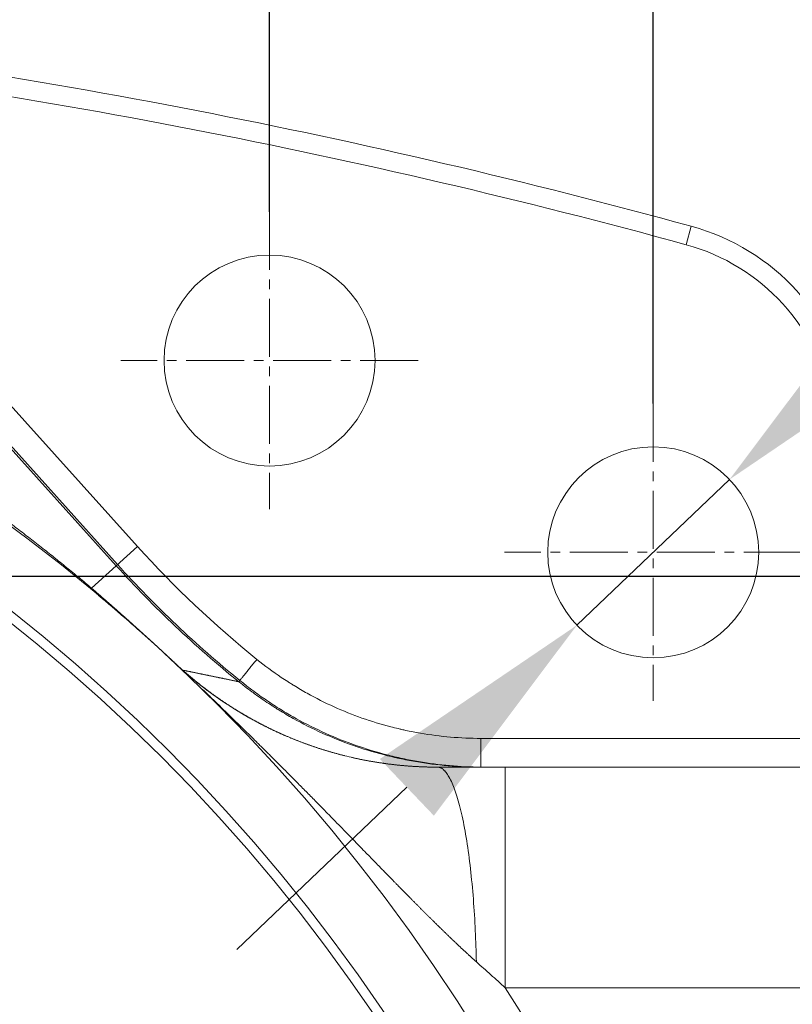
# Model space of a CAD drawing. Header units: millimetres. Extents: x 35469 to 44263, y -24881 to -16268.
# Tile 106 of 231: x 42293 to 42374, y -23927 to -23824. Entities that reach past the tile are written whole.
import ezdxf

# ---------------------------------------------------------------- set-up
doc = ezdxf.new("R2010")
doc.units = ezdxf.units.MM
doc.header["$LTSCALE"] = 0.3175
doc.linetypes.add('CENTER2', pattern=[28.575, 19.05, -3.175, 3.175, -3.175])
for name, color, linetype, lineweight in [('1轮廓实线层', 7, 'Continuous', 18), ('3中心线层', 1, 'CENTER2', 13), ('7标注层', 4, 'Continuous', 13)]:
    doc.layers.add(name, color=color, linetype=linetype, lineweight=lineweight)
doc.styles.add('PC_TEXTSTYLE', font='ISOCP.SHX', dxfattribs={"width": 0.707, "bigfont": 'GBCBIG.SHX'})
doc.dimstyles.new('GB_DIAMETER', dxfattribs={"dimtxt": 3.5, "dimasz": 3.5, "dimexe": 1, "dimexo": 0, "dimgap": 1.5, "dimtad": 1, "dimjust": 4, "dimdsep": 46, "dimtxsty": 'PC_TEXTSTYLE', "dimcen": 0, "dimclrd": 256, "dimclrt": 3, "dimadec": 0, "dimazin": 2, "dimtp": 0.1, "dimtm": 0.1, "dimtfac": 0.71, "dimtdec": 3, "dimtmove": 0, "dimatfit": 2, "dimfxl": 1, "dimtfill": 1, "dimarcsym": 0})
doc.dimstyles.new('GB_LINEAR', dxfattribs={"dimtxt": 3.5, "dimasz": 3.5, "dimexe": 1, "dimexo": 0, "dimgap": 1.5, "dimtad": 1, "dimdsep": 46, "dimtxsty": 'PC_TEXTSTYLE', "dimcen": 0, "dimclrd": 256, "dimclrt": 3, "dimadec": 0, "dimazin": 2, "dimtp": 0.1, "dimtm": 0.1, "dimtfac": 0.71, "dimtdec": 3, "dimtmove": 0, "dimatfit": 3, "dimfxl": 1, "dimtfill": 1, "dimarcsym": 0})

# ---------------------------------------------------------------- blocks, each defined once
blk = doc.blocks.new('*D64')
at = {"layer": '7标注层', "color": 0, "lineweight": -2, "transparency": 16777216}
for p, q in [((42039.3, -23844.23), (42039.3, -23774.23)), ((42319.3, -23844.23), (42319.3, -23774.23))]:
    blk.add_line(p, q, dxfattribs=at)
at = {"layer": '7标注层', "lineweight": -2, "transparency": 16777216}
blk.add_line((42063.8, -23781.23), (42294.8, -23781.23), dxfattribs=at)
at = {"layer": '7标注层', "transparency": 16777216}
for points in [[(42063.8, -23777.15), (42063.8, -23785.32), (42039.3, -23781.23)], [(42294.8, -23785.32), (42294.8, -23777.15), (42319.3, -23781.23)]]:
    blk.add_solid(points, dxfattribs=at)
at = {"layer": 'Defpoints', "color": 0, "transparency": 16777216}
for p in [(42319.3, -23781.23), (42039.3, -23844.23), (42319.3, -23844.23)]:
    blk.add_point(p, dxfattribs=at)
at = {"layer": '7标注层', "color": 3, "transparency": 16777216, "insert": (42179.3, -23758.48), "char_height": 24.5, "attachment_point": 5, "style": 'PC_TEXTSTYLE', "bg_fill": 3, "box_fill_scale": 1.1, "bg_fill_color": 257, "bg_fill_transparency": 0}
blk.add_mtext('280', dxfattribs=at)
blk = doc.blocks.new('*D65')
at = {"layer": '7标注层', "color": 0, "lineweight": -2, "transparency": 16777216}
for p, q in [((41999.3, -23864.23), (41999.3, -23718.23)), ((42359.3, -23864.23), (42359.3, -23718.23))]:
    blk.add_line(p, q, dxfattribs=at)
at = {"layer": '7标注层', "lineweight": -2, "transparency": 16777216}
blk.add_line((42023.8, -23725.23), (42334.8, -23725.23), dxfattribs=at)
at = {"layer": '7标注层', "transparency": 16777216}
for points in [[(42023.8, -23721.15), (42023.8, -23729.32), (41999.3, -23725.23)], [(42334.8, -23729.32), (42334.8, -23721.15), (42359.3, -23725.23)]]:
    blk.add_solid(points, dxfattribs=at)
at = {"layer": 'Defpoints', "color": 0, "transparency": 16777216}
for p in [(42359.3, -23725.23), (41999.3, -23864.23), (42359.3, -23864.23)]:
    blk.add_point(p, dxfattribs=at)
at = {"layer": '7标注层', "color": 3, "transparency": 16777216, "insert": (42179.3, -23702.48), "char_height": 24.5, "attachment_point": 5, "style": 'PC_TEXTSTYLE', "bg_fill": 3, "box_fill_scale": 1.1, "bg_fill_color": 257, "bg_fill_transparency": 0}
blk.add_mtext('360', dxfattribs=at)
blk = doc.blocks.new('*D70')
at = {"layer": '7标注层', "color": 0, "lineweight": -2, "transparency": 16777216}
for p, q in [((42037.3, -23882.23), (42578.31, -23882.23)), ((42530.68, -24029.73), (42578.31, -24029.73))]:
    blk.add_line(p, q, dxfattribs=at)
at = {"layer": '7标注层', "lineweight": -2, "transparency": 16777216}
blk.add_line((42571.31, -24005.23), (42571.31, -23906.73), dxfattribs=at)
at = {"layer": '7标注层', "transparency": 16777216}
for points in [[(42575.39, -23906.73), (42567.22, -23906.73), (42571.31, -23882.23)], [(42567.22, -24005.23), (42575.39, -24005.23), (42571.31, -24029.73)]]:
    blk.add_solid(points, dxfattribs=at)
at = {"layer": 'Defpoints', "color": 0, "transparency": 16777216}
for p in [(42037.3, -23882.23), (42571.31, -23882.23), (42530.68, -24029.73)]:
    blk.add_point(p, dxfattribs=at)
at = {"layer": '7标注层', "color": 3, "transparency": 16777216, "insert": (42548.56, -23955.98), "char_height": 24.5, "attachment_point": 5, "rotation": 90, "style": 'PC_TEXTSTYLE', "bg_fill": 3, "box_fill_scale": 1.1, "bg_fill_color": 257, "bg_fill_transparency": 0}
blk.add_mtext('147.5', dxfattribs=at)
blk = doc.blocks.new('*D72')
at = {"layer": '7标注层', "lineweight": -2, "transparency": 16777216}
for p, q in [((42420.02, -23821.8), (42384.99, -23855.23)), ((42528.48, -23821.8), (42420.02, -23821.8)), ((42351.35, -23887.33), (42367.26, -23872.14)), ((42333.62, -23904.24), (42315.89, -23921.16))]:
    blk.add_line(p, q, dxfattribs=at)
at = {"layer": '7标注层', "transparency": 16777216}
for points in [[(42382.17, -23852.27), (42387.81, -23858.18), (42367.26, -23872.14)], [(42336.44, -23907.2), (42330.8, -23901.29), (42351.35, -23887.33)]]:
    blk.add_solid(points, dxfattribs=at)
at = {"layer": 'Defpoints', "color": 0, "transparency": 16777216}
for p in [(42367.26, -23872.14), (42351.35, -23887.33)]:
    blk.add_point(p, dxfattribs=at)
at = {"layer": '7标注层', "color": 3, "transparency": 16777216, "insert": (42479.5, -23797.62), "char_height": 24.5, "attachment_point": 5, "style": 'PC_TEXTSTYLE', "bg_fill": 3, "box_fill_scale": 1.1, "bg_fill_color": 257, "bg_fill_transparency": 0}
blk.add_mtext('8-%%c22(通孔)', dxfattribs=at)

msp = doc.modelspace()

# ---------------------------------------------------------------- linework, layer by layer
at = {"layer": '1轮廓实线层'}
for p, q in [((42256.278, -23828.618), (42303.452, -23881.012)), ((42259.453, -23827.926), (42305.55, -23879.123)), ((42303.325, -23881.126), (42257.227, -23829.93)), ((42362.747, -23847.659), (42363.276, -23845.73)), ((42303.325, -23881.126), (42305.55, -23879.123)), ((42303.325, -23881.126), (42300.736, -23883.457)), ((42341.336, -23899.134), (42383.782, -23899.134)), ((42343.875, -23902.134), (42455.696, -23902.134)), ((42343.875, -23902.134), (42455.704, -23902.134)), ((42447.333, -23925.134), (42343.875, -23925.134))]:
    msp.add_line(p, q, dxfattribs=at)
for centre, radius in [((42179.303, -24029.734), 183), ((42179.303, -24029.734), 182), ((42319.303, -23859.734), 11), ((42359.303, -23879.734), 11)]:
    msp.add_circle(centre, radius, dxfattribs=at)
for centre, radius, start, end in [((42179.155, -24516.934), 696, 74.660259, 83.385986), ((42179.155, -24516.934), 696, 74.660259, 83.385986), ((42179.155, -24516.934), 694, 74.660259, 83.385986), ((42179.303, -24029.734), 190, 6.89064, 353.10936), ((42357.139, -23868.103), 23.2, 10.07373, 74.66026), ((42357.139, -23868.103), 23.2, 10.07373, 74.66026), ((42357.139, -23868.103), 21.2, 10.07373, 74.66026), ((42385.635, -23807.014), 107.765, 222, 231.11241), ((42385.635, -23807.014), 110.759, 222, 231.11243), ((42385.635, -23807.014), 110.587, 222, 231.11243), ((42179.303, -24029.734), 195, 6.88151, 32.43958)]:
    msp.add_arc(centre, radius, start, end, dxfattribs=at)
for points in [[(42290.131, -23875.118), (42295.574, -23879.109), (42300.736, -23883.457)], [(42336.816, -23902.134), (42340.328, -23902.134), (42343.875, -23902.134)]]:
    msp.add_open_spline(points, degree=2, dxfattribs=at)
for points, knots in [([(42300.736, -23883.457), (42300.75, -23883.469), (42300.778, -23883.493), (42300.82, -23883.529), (42300.861, -23883.565), (42300.903, -23883.601), (42300.944, -23883.637), (42300.986, -23883.673), (42301.028, -23883.709), (42301.069, -23883.745), (42301.111, -23883.78), (42301.152, -23883.816), (42301.194, -23883.852), (42301.235, -23883.888), (42301.277, -23883.924), (42301.318, -23883.96), (42301.36, -23883.996), (42301.401, -23884.032), (42301.443, -23884.068), (42301.484, -23884.104), (42301.526, -23884.14), (42301.567, -23884.176), (42301.608, -23884.213), (42301.65, -23884.249), (42301.691, -23884.285), (42301.733, -23884.321), (42301.774, -23884.357), (42301.816, -23884.393), (42301.857, -23884.429), (42301.898, -23884.465), (42301.94, -23884.501), (42301.981, -23884.537), (42302.022, -23884.573), (42302.064, -23884.609), (42302.105, -23884.645), (42302.146, -23884.681), (42302.188, -23884.718), (42302.229, -23884.754), (42302.27, -23884.79), (42302.311, -23884.826), (42302.353, -23884.862), (42302.394, -23884.898), (42302.435, -23884.934), (42302.476, -23884.97), (42302.518, -23885.007), (42302.559, -23885.043), (42302.6, -23885.079), (42302.641, -23885.115), (42302.683, -23885.151), (42302.724, -23885.188), (42302.765, -23885.224), (42302.806, -23885.26), (42302.847, -23885.296), (42302.888, -23885.332), (42302.93, -23885.369), (42302.971, -23885.405), (42303.012, -23885.441), (42303.053, -23885.477), (42303.094, -23885.514), (42303.135, -23885.55), (42303.176, -23885.586), (42303.217, -23885.622), (42303.258, -23885.659), (42303.3, -23885.695), (42303.341, -23885.731), (42303.382, -23885.767), (42303.423, -23885.804), (42303.464, -23885.84), (42303.505, -23885.876), (42303.546, -23885.913), (42303.587, -23885.949), (42303.628, -23885.985), (42303.669, -23886.022), (42303.71, -23886.058), (42303.751, -23886.094), (42303.792, -23886.131), (42303.833, -23886.167), (42303.874, -23886.203), (42303.915, -23886.24), (42303.956, -23886.276), (42303.997, -23886.313), (42304.038, -23886.349), (42304.078, -23886.385), (42304.119, -23886.422), (42304.16, -23886.458), (42304.201, -23886.495), (42304.242, -23886.531), (42304.283, -23886.568), (42304.324, -23886.604), (42304.365, -23886.64), (42304.406, -23886.677), (42304.446, -23886.713), (42304.487, -23886.75), (42304.528, -23886.786), (42304.569, -23886.823), (42304.61, -23886.859), (42304.651, -23886.896), (42304.691, -23886.932), (42304.732, -23886.969), (42304.773, -23887.005), (42304.814, -23887.042), (42304.855, -23887.079), (42304.895, -23887.115), (42304.936, -23887.152), (42304.977, -23887.188), (42305.018, -23887.225), (42305.058, -23887.261), (42305.099, -23887.298), (42305.14, -23887.335), (42305.181, -23887.371), (42305.221, -23887.408), (42305.262, -23887.444), (42305.303, -23887.481), (42305.343, -23887.518), (42305.384, -23887.554), (42305.425, -23887.591), (42305.466, -23887.628), (42305.506, -23887.664), (42305.547, -23887.701), (42305.588, -23887.738), (42305.628, -23887.774), (42305.669, -23887.811), (42305.71, -23887.848), (42305.75, -23887.885), (42305.791, -23887.921), (42305.831, -23887.958), (42305.872, -23887.995), (42305.913, -23888.031), (42305.953, -23888.068), (42305.994, -23888.105), (42306.034, -23888.142), (42306.075, -23888.179), (42306.116, -23888.215), (42306.156, -23888.252), (42306.197, -23888.289), (42306.237, -23888.326), (42306.278, -23888.363), (42306.318, -23888.399), (42306.359, -23888.436), (42306.399, -23888.473), (42306.44, -23888.51), (42306.481, -23888.547), (42306.521, -23888.584), (42306.562, -23888.621), (42306.602, -23888.658), (42306.643, -23888.695), (42306.683, -23888.731), (42306.724, -23888.768), (42306.764, -23888.805), (42306.805, -23888.842), (42306.845, -23888.879), (42306.885, -23888.916), (42306.926, -23888.953), (42306.966, -23888.99), (42307.007, -23889.027), (42307.047, -23889.064), (42307.088, -23889.101), (42307.128, -23889.138), (42307.169, -23889.175), (42307.209, -23889.212), (42307.249, -23889.249), (42307.29, -23889.286), (42307.33, -23889.323), (42307.371, -23889.36), (42307.411, -23889.397), (42307.452, -23889.435), (42307.492, -23889.472), (42307.532, -23889.509), (42307.573, -23889.546), (42307.613, -23889.583), (42307.653, -23889.62), (42307.694, -23889.657), (42307.734, -23889.694), (42307.775, -23889.732), (42307.815, -23889.769), (42307.855, -23889.806), (42307.896, -23889.843), (42307.936, -23889.88), (42307.976, -23889.918), (42308.017, -23889.955), (42308.057, -23889.992), (42308.097, -23890.029), (42308.138, -23890.066), (42308.178, -23890.104), (42308.218, -23890.141), (42308.258, -23890.178), (42308.299, -23890.216), (42308.339, -23890.253), (42308.379, -23890.29), (42308.42, -23890.327), (42308.46, -23890.365), (42308.5, -23890.402), (42308.54, -23890.439), (42308.581, -23890.477), (42308.621, -23890.514), (42308.661, -23890.552), (42308.701, -23890.589), (42308.742, -23890.626), (42308.782, -23890.664), (42308.822, -23890.701), (42308.862, -23890.739), (42308.903, -23890.776), (42308.943, -23890.813), (42308.983, -23890.851), (42309.023, -23890.888), (42309.064, -23890.926), (42309.104, -23890.963), (42309.144, -23891.001), (42309.184, -23891.038), (42309.224, -23891.076), (42309.265, -23891.113), (42309.305, -23891.151), (42309.345, -23891.188), (42309.385, -23891.226), (42309.425, -23891.264), (42309.466, -23891.301), (42309.506, -23891.339), (42309.546, -23891.376), (42309.573, -23891.401), (42309.586, -23891.414)], [0, 0, 0, 0, 0.0073336, 0.0146355, 0.0219058, 0.0291444, 0.0363516, 0.0435271, 0.0506712, 0.0577839, 0.0648651, 0.0719149, 0.0789333, 0.0859205, 0.0928763, 0.0998009, 0.1066944, 0.1135566, 0.1203878, 0.1271878, 0.1339568, 0.1406948, 0.1474018, 0.154078, 0.1607232, 0.1673376, 0.1739212, 0.1804741, 0.1869963, 0.1934878, 0.1999488, 0.2063791, 0.212779, 0.2191484, 0.2254874, 0.231796, 0.2380743, 0.2443224, 0.2505402, 0.2567279, 0.2628855, 0.269013, 0.2751106, 0.2811782, 0.2872159, 0.2932239, 0.299202, 0.3051505, 0.3110693, 0.3169585, 0.3228183, 0.3286485, 0.3344494, 0.340221, 0.3459633, 0.3516764, 0.3573604, 0.3630154, 0.3686413, 0.3742384, 0.3798066, 0.3853461, 0.3908568, 0.396339, 0.4017926, 0.4072178, 0.4126146, 0.4179831, 0.4233234, 0.4286355, 0.4339197, 0.4391758, 0.4444041, 0.4496046, 0.4547775, 0.4599227, 0.4650404, 0.4701308, 0.4751938, 0.4802296, 0.4852383, 0.4902199, 0.4951747, 0.5001027, 0.5050039, 0.5098786, 0.5147268, 0.5195487, 0.5243443, 0.5291137, 0.5338571, 0.5385747, 0.5432664, 0.5479325, 0.5525731, 0.5571883, 0.5617782, 0.5663429, 0.5708827, 0.5753976, 0.5798878, 0.5843533, 0.5887945, 0.5932113, 0.597604, 0.6019726, 0.6063175, 0.6106386, 0.6149362, 0.6192104, 0.6234614, 0.6276894, 0.6318945, 0.6360769, 0.6402367, 0.6443742, 0.6484896, 0.6525829, 0.6566545, 0.6607044, 0.6647329, 0.6687402, 0.6727264, 0.6766919, 0.6806367, 0.684561, 0.6884652, 0.6923494, 0.6962138, 0.7000587, 0.7038843, 0.7076907, 0.7114783, 0.7152472, 0.7189978, 0.7227302, 0.7264447, 0.7301415, 0.733821, 0.7374833, 0.7411287, 0.7447574, 0.7483699, 0.7519662, 0.7555467, 0.7591117, 0.7626614, 0.7661962, 0.7697162, 0.7732219, 0.7767135, 0.7801913, 0.7836556, 0.7871068, 0.790545, 0.7939707, 0.7973842, 0.8007858, 0.8041757, 0.8075544, 0.8109222, 0.8142793, 0.8176262, 0.8209632, 0.8242905, 0.8276087, 0.8309179, 0.8342187, 0.8375112, 0.8407959, 0.8440732, 0.8473434, 0.8506068, 0.8538639, 0.8571149, 0.8603604, 0.8636006, 0.8668359, 0.8700667, 0.8732934, 0.8765163, 0.8797359, 0.8829525, 0.8861665, 0.8893783, 0.8925883, 0.8957968, 0.8990043, 0.9022111, 0.9054176, 0.9086242, 0.9118314, 0.9150394, 0.9182486, 0.9214595, 0.9246725, 0.9278879, 0.9311061, 0.9343274, 0.9375524, 0.9407813, 0.9440145, 0.9472524, 0.9504955, 0.9537439, 0.9569982, 0.9602588, 0.9635258, 0.9667998, 0.9700811, 0.9733701, 0.9766671, 0.9799724, 0.9832865, 0.9866097, 0.9899423, 0.9932846, 0.9966371, 1, 1, 1, 1]), ([(42301.722, -23884.429), (42301.861, -23884.546), (42302.004, -23884.667), (42302.495, -23885.083), (42302.86, -23885.394), (42303.455, -23885.906), (42303.661, -23886.085), (42304.091, -23886.458), (42304.315, -23886.653), (42304.785, -23887.065), (42305.032, -23887.282), (42305.419, -23887.626), (42305.547, -23887.74), (42305.68, -23887.858)], [0, 0, 0, 0, 0.1345145, 0.1345145, 0.4507661, 0.4507661, 0.6088919, 0.6088919, 0.7670177, 0.7670177, 0.9251436, 0.9251436, 1, 1, 1, 1]), ([(42309.422, -23891.282), (42309.447, -23891.305), (42309.497, -23891.352), (42309.572, -23891.422), (42309.646, -23891.49), (42309.72, -23891.559), (42309.794, -23891.627), (42309.867, -23891.694), (42309.94, -23891.76), (42310.013, -23891.826), (42310.086, -23891.892), (42310.158, -23891.956), (42310.23, -23892.021), (42310.302, -23892.084), (42310.373, -23892.147), (42310.444, -23892.21), (42310.515, -23892.272), (42310.586, -23892.333), (42310.656, -23892.394), (42310.726, -23892.454), (42310.796, -23892.514), (42310.865, -23892.573), (42310.934, -23892.632), (42311.002, -23892.69), (42311.071, -23892.748), (42311.138, -23892.805), (42311.206, -23892.861), (42311.273, -23892.917), (42311.34, -23892.972), (42311.407, -23893.027), (42311.473, -23893.082), (42311.539, -23893.135), (42311.604, -23893.189), (42311.67, -23893.241), (42311.734, -23893.294), (42311.799, -23893.345), (42311.863, -23893.397), (42311.927, -23893.447), (42311.99, -23893.498), (42312.053, -23893.547), (42312.115, -23893.597), (42312.178, -23893.645), (42312.24, -23893.694), (42312.301, -23893.741), (42312.362, -23893.789), (42312.423, -23893.836), (42312.483, -23893.882), (42312.543, -23893.928), (42312.602, -23893.973), (42312.662, -23894.018), (42312.72, -23894.062), (42312.779, -23894.106), (42312.837, -23894.15), (42312.894, -23894.193), (42312.951, -23894.235), (42313.008, -23894.277), (42313.064, -23894.319), (42313.12, -23894.36), (42313.175, -23894.401), (42313.231, -23894.441), (42313.285, -23894.481), (42313.339, -23894.52), (42313.393, -23894.559), (42313.447, -23894.598), (42313.499, -23894.636), (42313.552, -23894.673), (42313.604, -23894.71), (42313.656, -23894.747), (42313.707, -23894.783), (42313.758, -23894.819), (42313.808, -23894.855), (42313.858, -23894.89), (42313.907, -23894.924), (42313.956, -23894.959), (42314.005, -23894.992), (42314.053, -23895.026), (42314.101, -23895.059), (42314.148, -23895.091), (42314.195, -23895.123), (42314.241, -23895.155), (42314.287, -23895.186), (42314.332, -23895.217), (42314.377, -23895.248), (42314.422, -23895.278), (42314.466, -23895.308), (42314.509, -23895.337), (42314.678, -23895.45), (42314.971, -23895.644), (42315.391, -23895.914), (42315.809, -23896.175), (42316.223, -23896.427), (42316.636, -23896.672), (42317.045, -23896.907), (42317.451, -23897.135), (42317.854, -23897.355), (42318.254, -23897.567), (42318.65, -23897.772), (42319.042, -23897.969), (42319.431, -23898.16), (42319.816, -23898.343), (42320.196, -23898.519), (42320.753, -23898.77), (42321.49, -23899.086), (42322.413, -23899.455), (42323.329, -23899.796), (42324.239, -23900.11), (42325.142, -23900.397), (42326.036, -23900.658), (42326.921, -23900.895), (42327.561, -23901.05), (42327.95, -23901.139), (42328.091, -23901.171), (42328.232, -23901.202), (42328.373, -23901.233), (42328.514, -23901.263), (42328.655, -23901.293), (42328.796, -23901.322), (42328.936, -23901.35), (42329.077, -23901.378), (42329.217, -23901.406), (42329.357, -23901.433), (42329.497, -23901.459), (42329.637, -23901.485), (42329.777, -23901.51), (42329.916, -23901.535), (42330.056, -23901.559), (42330.195, -23901.583), (42330.334, -23901.606), (42330.473, -23901.628), (42330.612, -23901.65), (42330.751, -23901.672), (42330.89, -23901.693), (42331.028, -23901.713), (42331.167, -23901.733), (42331.305, -23901.753), (42331.443, -23901.772), (42331.581, -23901.79), (42331.718, -23901.808), (42331.856, -23901.826), (42331.993, -23901.842), (42332.131, -23901.859), (42332.268, -23901.875), (42332.405, -23901.89), (42332.541, -23901.905), (42332.678, -23901.92), (42332.814, -23901.934), (42332.95, -23901.947), (42333.086, -23901.96), (42333.222, -23901.973), (42333.358, -23901.985), (42333.493, -23901.996), (42333.629, -23902.007), (42333.764, -23902.018), (42333.899, -23902.028), (42334.033, -23902.037), (42334.168, -23902.047), (42334.302, -23902.055), (42334.436, -23902.063), (42334.57, -23902.071), (42334.704, -23902.078), (42334.838, -23902.085), (42334.971, -23902.092), (42335.104, -23902.098), (42335.237, -23902.103), (42335.37, -23902.108), (42335.502, -23902.113), (42335.635, -23902.117), (42335.767, -23902.121), (42335.899, -23902.124), (42336.03, -23902.127), (42336.162, -23902.129), (42336.293, -23902.131), (42336.424, -23902.132), (42336.555, -23902.133), (42336.685, -23902.134), (42336.773, -23902.134), (42336.816, -23902.134)], [0, 0, 0, 0, 0.0038555, 0.0076878, 0.011497, 0.0152831, 0.019046, 0.0227858, 0.0265025, 0.030196, 0.0338664, 0.0375137, 0.0411378, 0.0447388, 0.0483166, 0.0518714, 0.0554029, 0.0589114, 0.0623967, 0.0658589, 0.0692979, 0.0727138, 0.0761066, 0.0794763, 0.0828228, 0.0861462, 0.0894464, 0.0927235, 0.0959775, 0.0992083, 0.102416, 0.1056006, 0.1087621, 0.1119004, 0.1150156, 0.1181076, 0.1211765, 0.1242223, 0.1272449, 0.1302444, 0.1332208, 0.1361741, 0.1391042, 0.1420112, 0.144895, 0.1477558, 0.1505933, 0.1534078, 0.1561991, 0.1589673, 0.1617124, 0.1644343, 0.1671331, 0.1698088, 0.1724613, 0.1750907, 0.177697, 0.1802802, 0.1828402, 0.1853771, 0.1878909, 0.1903815, 0.192849, 0.1952934, 0.1977146, 0.2001127, 0.2024877, 0.2048396, 0.2071683, 0.2094739, 0.2117564, 0.2140157, 0.216252, 0.2184651, 0.220655, 0.2228219, 0.2249656, 0.2270862, 0.2291837, 0.231258, 0.2333092, 0.2353373, 0.2373423, 0.2393242, 0.2412829, 0.2432185, 0.245131, 0.263718, 0.2819947, 0.2999613, 0.3176181, 0.3349653, 0.3520033, 0.3687322, 0.3851525, 0.4012644, 0.4170683, 0.4325647, 0.4477538, 0.4626361, 0.477212, 0.4914821, 0.5260538, 0.5596425, 0.5922569, 0.6239063, 0.6546012, 0.6843528, 0.7131737, 0.7410774, 0.7455275, 0.7499597, 0.7543739, 0.7587702, 0.7631488, 0.7675096, 0.7718529, 0.7761785, 0.7804867, 0.7847774, 0.7890508, 0.7933069, 0.7975458, 0.8017676, 0.8059724, 0.8101602, 0.8143311, 0.8184853, 0.8226227, 0.8267435, 0.8308477, 0.8349355, 0.8390069, 0.843062, 0.847101, 0.8511238, 0.8551306, 0.8591214, 0.8630965, 0.8670558, 0.8709994, 0.8749275, 0.8788402, 0.8827375, 0.8866195, 0.8904864, 0.8943383, 0.8981752, 0.9019972, 0.9058046, 0.9095973, 0.9133755, 0.9171392, 0.9208887, 0.924624, 0.9283452, 0.9320524, 0.9357458, 0.9394255, 0.9430916, 0.9467442, 0.9503834, 0.9540094, 0.9576222, 0.9612221, 0.9648091, 0.9683833, 0.9719449, 0.9754941, 0.9790309, 0.9825555, 0.986068, 0.9895686, 0.9930573, 0.9965344, 1, 1, 1, 1]), ([(42309.586, -23891.414), (42309.593, -23891.421), (42309.607, -23891.434), (42309.628, -23891.454), (42309.65, -23891.473), (42309.671, -23891.493), (42309.692, -23891.513), (42309.713, -23891.533), (42309.735, -23891.552), (42309.756, -23891.572), (42309.777, -23891.592), (42309.799, -23891.611), (42309.82, -23891.631), (42309.841, -23891.651), (42309.863, -23891.67), (42309.884, -23891.69), (42309.906, -23891.71), (42309.927, -23891.729), (42309.949, -23891.749), (42309.97, -23891.768), (42309.992, -23891.788), (42310.013, -23891.807), (42310.035, -23891.827), (42310.056, -23891.846), (42310.078, -23891.866), (42310.099, -23891.885), (42310.121, -23891.904), (42310.142, -23891.924), (42310.164, -23891.943), (42310.186, -23891.963), (42310.207, -23891.982), (42310.229, -23892.001), (42310.244, -23892.014), (42310.251, -23892.02)], [0, 0, 0, 0, 0.0331865, 0.0662863, 0.0993017, 0.1322353, 0.1650895, 0.1978669, 0.2305699, 0.2632013, 0.2957634, 0.3282589, 0.3606905, 0.3930606, 0.425372, 0.4576272, 0.489829, 0.52198, 0.5540829, 0.5861404, 0.6181552, 0.65013, 0.6820676, 0.7139706, 0.7458418, 0.7776841, 0.8095001, 0.8412925, 0.8730643, 0.9048182, 0.9365569, 0.9682832, 1, 1, 1, 1]), ([(42316.101, -23893.227), (42316.108, -23893.218), (42316.127, -23893.195), (42316.185, -23893.122), (42316.225, -23893.073), (42316.326, -23892.948), (42316.386, -23892.873), (42316.525, -23892.701), (42316.604, -23892.603), (42316.777, -23892.389), (42316.871, -23892.273), (42317.07, -23892.025), (42317.177, -23891.893), (42317.397, -23891.62), (42317.511, -23891.478), (42317.744, -23891.19), (42317.862, -23891.043), (42317.981, -23890.896)], [0, 0, 0, 0, 0.125, 0.125, 0.25, 0.25, 0.375, 0.375, 0.5, 0.5, 0.625, 0.625, 0.75, 0.75, 0.875, 0.875, 1, 1, 1, 1]), ([(42317.981, -23890.896), (42318.805, -23891.56), (42319.655, -23892.188), (42320.751, -23892.927), (42321.082, -23893.145), (42321.417, -23893.358), (42321.641, -23893.499), (42321.753, -23893.569), (42322.316, -23893.914), (42322.771, -23894.18), (42324.148, -23894.947), (42325.083, -23895.417), (42326.987, -23896.275), (42327.956, -23896.664), (42329.926, -23897.359), (42330.928, -23897.666), (42332.202, -23897.998), (42332.586, -23898.094), (42332.973, -23898.183), (42333.231, -23898.242), (42333.36, -23898.271), (42334.006, -23898.41), (42334.524, -23898.51), (42336.082, -23898.777), (42337.126, -23898.911), (42339.223, -23899.089), (42340.277, -23899.134), (42341.336, -23899.134)], [0, 0, 0, 0, 0.125, 0.125, 0.15625, 0.171875, 0.171875, 0.1875, 0.1875, 0.25, 0.25, 0.375, 0.375, 0.5, 0.5, 0.625, 0.625, 0.65625, 0.671875, 0.671875, 0.6875, 0.6875, 0.75, 0.75, 0.875, 0.875, 1, 1, 1, 1]), ([(42310.251, -23892.02), (42310.268, -23892.036), (42310.302, -23892.066), (42310.353, -23892.112), (42310.405, -23892.157), (42310.458, -23892.204), (42310.511, -23892.25), (42310.565, -23892.297), (42310.619, -23892.344), (42310.674, -23892.392), (42310.729, -23892.439), (42310.785, -23892.487), (42310.841, -23892.536), (42310.898, -23892.584), (42310.955, -23892.633), (42311.014, -23892.682), (42311.072, -23892.732), (42311.131, -23892.782), (42311.191, -23892.832), (42311.251, -23892.882), (42311.312, -23892.933), (42311.374, -23892.983), (42311.436, -23893.035), (42311.498, -23893.086), (42311.561, -23893.138), (42311.625, -23893.19), (42311.689, -23893.242), (42311.754, -23893.294), (42311.82, -23893.347), (42311.886, -23893.4), (42311.953, -23893.453), (42312.02, -23893.506), (42312.088, -23893.56), (42312.156, -23893.614), (42312.225, -23893.668), (42312.295, -23893.722), (42312.365, -23893.777), (42312.436, -23893.831), (42312.508, -23893.886), (42312.58, -23893.941), (42312.653, -23893.997), (42312.726, -23894.052), (42312.8, -23894.108), (42312.875, -23894.164), (42312.95, -23894.22), (42313.026, -23894.277), (42313.103, -23894.333), (42313.18, -23894.39), (42313.258, -23894.447), (42313.336, -23894.504), (42313.415, -23894.562), (42313.495, -23894.619), (42313.575, -23894.677), (42313.656, -23894.735), (42313.738, -23894.793), (42313.82, -23894.851), (42313.903, -23894.909), (42313.987, -23894.967), (42314.071, -23895.026), (42314.156, -23895.085), (42314.242, -23895.143), (42314.328, -23895.202), (42314.415, -23895.262), (42314.503, -23895.321), (42314.591, -23895.38), (42314.68, -23895.439), (42314.77, -23895.499), (42314.861, -23895.559), (42314.952, -23895.618), (42315.043, -23895.678), (42315.136, -23895.738), (42315.229, -23895.798), (42315.323, -23895.858), (42315.417, -23895.918), (42315.513, -23895.979), (42315.609, -23896.039), (42315.705, -23896.099), (42315.803, -23896.16), (42315.901, -23896.22), (42315.999, -23896.281), (42316.099, -23896.341), (42316.199, -23896.402), (42316.3, -23896.462), (42316.402, -23896.523), (42316.504, -23896.584), (42316.607, -23896.644), (42316.711, -23896.705), (42316.815, -23896.766), (42316.921, -23896.826), (42317.026, -23896.887), (42317.133, -23896.948), (42317.241, -23897.008), (42317.349, -23897.069), (42317.458, -23897.129), (42317.567, -23897.19), (42317.678, -23897.25), (42317.789, -23897.311), (42317.901, -23897.371), (42318.013, -23897.431), (42318.127, -23897.492), (42318.241, -23897.552), (42318.355, -23897.612), (42318.471, -23897.672), (42318.587, -23897.732), (42318.704, -23897.791), (42318.822, -23897.851), (42318.941, -23897.911), (42319.06, -23897.97), (42319.18, -23898.03), (42319.301, -23898.089), (42319.423, -23898.148), (42319.545, -23898.207), (42319.668, -23898.266), (42319.792, -23898.324), (42319.917, -23898.383), (42320.042, -23898.441), (42320.168, -23898.499), (42320.295, -23898.557), (42320.423, -23898.615), (42320.551, -23898.672), (42320.68, -23898.73), (42320.81, -23898.787), (42320.941, -23898.844), (42321.073, -23898.9), (42321.205, -23898.957), (42321.338, -23899.013), (42321.472, -23899.069), (42321.606, -23899.125), (42321.742, -23899.18), (42321.878, -23899.235), (42322.015, -23899.29), (42322.152, -23899.345), (42322.291, -23899.399), (42322.43, -23899.453), (42322.57, -23899.507), (42322.71, -23899.56), (42322.852, -23899.613), (42322.994, -23899.666), (42323.137, -23899.719), (42323.281, -23899.771), (42323.425, -23899.822), (42323.57, -23899.874), (42323.716, -23899.925), (42323.863, -23899.975), (42324.01, -23900.026), (42324.159, -23900.075), (42324.308, -23900.125), (42324.457, -23900.174), (42324.608, -23900.223), (42324.759, -23900.271), (42324.911, -23900.319), (42325.064, -23900.366), (42325.217, -23900.413), (42325.372, -23900.459), (42325.526, -23900.505), (42325.682, -23900.551), (42325.839, -23900.596), (42325.996, -23900.641), (42326.154, -23900.685), (42326.312, -23900.728), (42326.472, -23900.771), (42326.632, -23900.814), (42326.792, -23900.856), (42326.951, -23900.897), (42327.055, -23900.923), (42327.106, -23900.936)], [0, 0, 0, 0, 0.003541, 0.0071133, 0.0107171, 0.0143524, 0.018019, 0.0217172, 0.0254469, 0.0292081, 0.0330008, 0.0368252, 0.0406811, 0.0445687, 0.0484879, 0.0524388, 0.0564213, 0.0604356, 0.0644816, 0.0685594, 0.072669, 0.0768103, 0.0809835, 0.0851885, 0.0894254, 0.0936942, 0.0979949, 0.1023276, 0.1066921, 0.1110887, 0.1155173, 0.1199778, 0.1244704, 0.1289951, 0.1335518, 0.1381407, 0.1427616, 0.1474147, 0.1520999, 0.1568173, 0.1615669, 0.1663487, 0.1711627, 0.176009, 0.1808875, 0.1857984, 0.1907414, 0.1957169, 0.2007246, 0.2057647, 0.2108371, 0.2159419, 0.2210791, 0.2262487, 0.2314507, 0.2366851, 0.241952, 0.2472513, 0.252583, 0.2579473, 0.263344, 0.2687733, 0.274235, 0.2797293, 0.285256, 0.2908153, 0.2964072, 0.3020316, 0.3076886, 0.3133781, 0.3191002, 0.3248548, 0.3306421, 0.3364619, 0.3423143, 0.3481993, 0.3541169, 0.3600671, 0.3660498, 0.3720652, 0.3781132, 0.3841937, 0.3903069, 0.3964526, 0.4026309, 0.4088418, 0.4150853, 0.4213614, 0.42767, 0.4340112, 0.4403849, 0.4467912, 0.45323, 0.4597013, 0.4662051, 0.4727415, 0.4793103, 0.4859116, 0.4925454, 0.4992116, 0.5059103, 0.5126413, 0.5194048, 0.5262006, 0.5330288, 0.5398893, 0.5467821, 0.5537073, 0.5606647, 0.5676543, 0.5746761, 0.5817302, 0.5888164, 0.5959347, 0.6030852, 0.6102677, 0.6174822, 0.6247288, 0.6320073, 0.6393178, 0.6466602, 0.6540344, 0.6614405, 0.6688783, 0.6763479, 0.6838492, 0.6913822, 0.6989467, 0.7065428, 0.7141705, 0.7218296, 0.7295201, 0.737242, 0.7449952, 0.7527797, 0.7605954, 0.7684422, 0.7763202, 0.7842291, 0.7921691, 0.8001399, 0.8081416, 0.8161741, 0.8242373, 0.8323312, 0.8404556, 0.8486105, 0.8567959, 0.8650117, 0.8732577, 0.881534, 0.8898404, 0.8981769, 0.9065434, 0.9149397, 0.9233659, 0.9318218, 0.9403073, 0.9488224, 0.957367, 0.965941, 0.9745442, 0.9831766, 0.9918381, 1, 1, 1, 1]), ([(42310.251, -23892.02), (42310.293, -23892.029), (42310.378, -23892.047), (42310.505, -23892.073), (42310.632, -23892.099), (42310.759, -23892.126), (42310.887, -23892.152), (42311.014, -23892.178), (42311.141, -23892.204), (42311.268, -23892.231), (42311.395, -23892.257), (42311.522, -23892.283), (42311.65, -23892.309), (42311.777, -23892.336), (42311.904, -23892.362), (42312.031, -23892.388), (42312.158, -23892.414), (42312.285, -23892.441), (42312.413, -23892.467), (42312.54, -23892.493), (42312.667, -23892.519), (42312.794, -23892.546), (42312.921, -23892.572), (42313.048, -23892.598), (42313.175, -23892.624), (42313.303, -23892.651), (42313.43, -23892.677), (42313.557, -23892.703), (42313.684, -23892.729), (42313.811, -23892.755), (42313.939, -23892.782), (42314.066, -23892.808), (42314.193, -23892.834), (42314.32, -23892.86), (42314.447, -23892.886), (42314.574, -23892.913), (42314.702, -23892.939), (42314.829, -23892.965), (42314.956, -23892.991), (42315.083, -23893.017), (42315.21, -23893.044), (42315.338, -23893.07), (42315.465, -23893.096), (42315.592, -23893.122), (42315.719, -23893.148), (42315.846, -23893.174), (42315.974, -23893.201), (42316.059, -23893.218), (42316.101, -23893.227)], [0, 0, 0, 0, 0.0226168, 0.0451945, 0.0677332, 0.0902329, 0.1126935, 0.1351152, 0.1574978, 0.1798414, 0.202146, 0.2244116, 0.2466381, 0.2688257, 0.2909742, 0.3130837, 0.3351543, 0.3571858, 0.3791783, 0.4011318, 0.4230463, 0.4449218, 0.4667583, 0.4885558, 0.5103143, 0.5320338, 0.5537143, 0.5753558, 0.5969584, 0.6185219, 0.6400464, 0.661532, 0.6829786, 0.7043862, 0.7257548, 0.7470844, 0.7683751, 0.7896267, 0.8108394, 0.8320132, 0.8531479, 0.8742437, 0.8953005, 0.9163183, 0.9372972, 0.9582371, 0.979138, 1, 1, 1, 1]), ([(42317.955, -23894.636), (42317.788, -23894.517), (42317.622, -23894.396), (42317.228, -23894.105), (42316.886, -23893.847), (42316.492, -23893.539), (42316.296, -23893.383), (42316.198, -23893.305), (42316.15, -23893.266), (42316.129, -23893.249), (42316.115, -23893.238), (42316.108, -23893.232), (42316.101, -23893.227)], [0, 0, 0, 0, 0.2643001, 0.2643001, 0.6321501, 0.816075, 0.9080375, 0.9540188, 0.9770094, 0.9885047, 0.9885047, 1, 1, 1, 1]), ([(42341.336, -23902.133), (42339.156, -23902.117), (42336.993, -23901.926), (42334.287, -23901.464), (42333.727, -23901.356), (42332.616, -23901.117), (42332.066, -23900.987), (42330.426, -23900.562), (42329.35, -23900.233), (42326.17, -23899.117), (42324.116, -23898.198), (42321.633, -23896.823), (42321.14, -23896.536), (42320.169, -23895.943), (42319.69, -23895.637), (42318.182, -23894.626), (42317.18, -23893.883), (42316.21, -23893.093)], [0, 0, 0, 0, 0.2389468, 0.2389468, 0.3013542, 0.3013542, 0.3637616, 0.3637616, 0.4885764, 0.4885764, 0.738206, 0.738206, 0.8006134, 0.8006134, 0.8630208, 0.8630208, 1, 1, 1, 1]), ([(42340.867, -23922.444), (42340.844, -23922.424), (42340.797, -23922.382), (42340.727, -23922.319), (42340.657, -23922.256), (42340.585, -23922.192), (42340.514, -23922.127), (42340.442, -23922.062), (42340.369, -23921.996), (42340.295, -23921.929), (42340.221, -23921.862), (42340.147, -23921.794), (42340.072, -23921.725), (42339.996, -23921.655), (42339.92, -23921.585), (42339.843, -23921.514), (42339.766, -23921.443), (42339.688, -23921.37), (42339.609, -23921.298), (42339.53, -23921.224), (42339.451, -23921.15), (42339.371, -23921.075), (42339.29, -23920.999), (42339.208, -23920.923), (42339.127, -23920.846), (42339.044, -23920.768), (42338.961, -23920.689), (42338.877, -23920.61), (42338.793, -23920.53), (42338.708, -23920.45), (42338.623, -23920.369), (42338.537, -23920.287), (42338.451, -23920.204), (42338.363, -23920.121), (42338.276, -23920.037), (42338.188, -23919.952), (42338.099, -23919.867), (42338.009, -23919.781), (42337.919, -23919.694), (42337.829, -23919.607), (42337.738, -23919.519), (42337.646, -23919.43), (42337.554, -23919.34), (42337.461, -23919.25), (42337.368, -23919.159), (42337.274, -23919.068), (42337.179, -23918.975), (42337.084, -23918.882), (42336.988, -23918.789), (42336.892, -23918.694), (42336.795, -23918.599), (42336.697, -23918.503), (42336.599, -23918.407), (42336.501, -23918.31), (42336.401, -23918.212), (42336.302, -23918.113), (42336.201, -23918.014), (42336.1, -23917.914), (42335.999, -23917.814), (42335.896, -23917.712), (42335.794, -23917.61), (42335.69, -23917.507), (42335.586, -23917.404), (42335.482, -23917.3), (42335.377, -23917.195), (42335.271, -23917.089), (42335.165, -23916.983), (42335.058, -23916.876), (42334.951, -23916.768), (42334.842, -23916.66), (42334.734, -23916.551), (42334.625, -23916.441), (42334.515, -23916.331), (42334.404, -23916.219), (42334.293, -23916.107), (42334.182, -23915.995), (42334.069, -23915.881), (42333.957, -23915.767), (42333.843, -23915.653), (42333.729, -23915.537), (42333.614, -23915.421), (42333.499, -23915.304), (42333.383, -23915.187), (42333.267, -23915.068), (42333.15, -23914.949), (42333.032, -23914.83), (42332.94, -23914.736), (42332.859, -23914.653), (42332.777, -23914.569), (42332.655, -23914.444), (42332.492, -23914.277), (42332.29, -23914.069), (42332.047, -23913.82), (42331.763, -23913.529), (42331.439, -23913.197), (42331.075, -23912.823), (42330.67, -23912.408), (42330.224, -23911.95), (42329.738, -23911.451), (42329.21, -23910.91), (42328.641, -23910.327), (42328.031, -23909.701), (42327.379, -23909.033), (42326.685, -23908.323), (42325.949, -23907.57), (42325.277, -23906.883), (42324.685, -23906.279), (42324.191, -23905.776), (42323.704, -23905.281), (42323.226, -23904.796), (42322.755, -23904.319), (42322.293, -23903.852), (42321.839, -23903.394), (42321.393, -23902.944), (42320.955, -23902.504), (42320.525, -23902.073), (42320.104, -23901.651), (42319.691, -23901.238), (42319.286, -23900.834), (42318.889, -23900.44), (42318.501, -23900.054), (42318.122, -23899.678), (42317.75, -23899.311), (42317.312, -23898.879), (42316.807, -23898.381), (42316.232, -23897.817), (42315.665, -23897.263), (42315.105, -23896.717), (42314.552, -23896.179), (42314.006, -23895.651), (42313.467, -23895.131), (42312.936, -23894.62), (42312.551, -23894.25), (42312.343, -23894.051), (42312.31, -23894.02)], [0, 0, 0, 0, 0.0023009, 0.0046236, 0.0069681, 0.0093345, 0.0117228, 0.0141329, 0.016565, 0.0190189, 0.0214947, 0.0239925, 0.0265122, 0.0290538, 0.0316175, 0.0342031, 0.0368107, 0.0394403, 0.0420919, 0.0447655, 0.0474612, 0.050179, 0.0529188, 0.0556807, 0.0584647, 0.0612709, 0.0640991, 0.0669495, 0.069822, 0.0727168, 0.0756337, 0.0785728, 0.0815341, 0.0845176, 0.0875234, 0.0905514, 0.0936018, 0.0966744, 0.0997693, 0.1028865, 0.106026, 0.1091879, 0.1123722, 0.1155789, 0.1188079, 0.1220594, 0.1253333, 0.1286296, 0.1319484, 0.1352897, 0.1386534, 0.1420397, 0.1454486, 0.1488799, 0.1523339, 0.1558104, 0.1593095, 0.1628313, 0.1663756, 0.1699427, 0.1735324, 0.1771448, 0.18078, 0.1844378, 0.1881184, 0.1918218, 0.195548, 0.199297, 0.2030688, 0.2068635, 0.2106811, 0.2145215, 0.2183849, 0.2222712, 0.2261805, 0.2301127, 0.234068, 0.2380463, 0.2420476, 0.246072, 0.2501194, 0.25419, 0.2582838, 0.2624007, 0.2665408, 0.2707041, 0.2748906, 0.2763728, 0.2792835, 0.2836234, 0.2893937, 0.2965958, 0.3052317, 0.3153035, 0.3268139, 0.339766, 0.3541633, 0.3700097, 0.3873096, 0.4060679, 0.4262901, 0.4479819, 0.4711501, 0.4958017, 0.5219445, 0.5495869, 0.567404, 0.5849253, 0.60215, 0.6190768, 0.6357049, 0.6520332, 0.6680607, 0.6837864, 0.6992093, 0.7143284, 0.7291427, 0.7436512, 0.757853, 0.7717471, 0.7853326, 0.7986086, 0.8115742, 0.8242284, 0.8444829, 0.8644649, 0.8841728, 0.9036055, 0.9227618, 0.9416402, 0.9602397, 0.9785588, 0.9965965, 1, 1, 1, 1]), ([(42341.336, -23902.134), (42341.327, -23902.134), (42341.318, -23902.134), (42341.3, -23902.134), (42341.273, -23902.134), (42341.21, -23902.134), (42341.085, -23902.134), (42340.835, -23902.132), (42340.336, -23902.124), (42339.908, -23902.11), (42339.054, -23902.074), (42338.487, -23902.037), (42336.787, -23901.892), (42335.659, -23901.748), (42333.975, -23901.459), (42333.415, -23901.351), (42332.717, -23901.2), (42332.577, -23901.169), (42332.299, -23901.106), (42331.881, -23901.009), (42331.467, -23900.906), (42330.09, -23900.547), (42329.007, -23900.215), (42326.878, -23899.463), (42325.831, -23899.042), (42323.774, -23898.114), (42322.764, -23897.607), (42321.276, -23896.778), (42320.785, -23896.49), (42320.176, -23896.116), (42320.055, -23896.041), (42319.813, -23895.889), (42319.451, -23895.658), (42319.093, -23895.422), (42318.553, -23895.058), (42318.253, -23894.849), (42317.955, -23894.636)], [0, 0, 0, 0, 0.0010672, 0.0010672, 0.0021345, 0.0042689, 0.0085378, 0.0170756, 0.0341513, 0.0683025, 0.0683025, 0.136605, 0.136605, 0.27321, 0.27321, 0.3415126, 0.3415126, 0.3585882, 0.3585882, 0.3756638, 0.4098151, 0.4098151, 0.5464201, 0.5464201, 0.6830251, 0.6830251, 0.8196301, 0.8196301, 0.8879326, 0.8879326, 0.9050083, 0.9050083, 0.9220839, 0.9562352, 0.9562352, 1, 1, 1, 1]), ([(42323.017, -23899.678), (42323.135, -23899.722), (42323.462, -23899.841), (42324.032, -23900.038), (42324.489, -23900.188), (42324.734, -23900.266)], [0, 0, 0, 0, 0.2119121, 0.5807903, 1, 1, 1, 1]), ([(42341.336, -23902.134), (42341.336, -23902.134), (42341.336, -23902.115), (42341.336, -23902.038), (42341.336, -23901.981), (42341.336, -23901.831), (42341.336, -23901.738), (42341.336, -23901.52), (42341.336, -23901.394), (42341.336, -23901.117), (42341.336, -23900.964), (42341.336, -23900.638), (42341.336, -23900.464), (42341.336, -23900.101), (42341.336, -23899.912), (42341.336, -23899.527), (42341.336, -23899.331), (42341.336, -23899.134)], [0, 0, 0, 0, 0.125, 0.125, 0.25, 0.25, 0.375, 0.375, 0.5, 0.5, 0.625, 0.625, 0.75, 0.75, 0.875, 0.875, 1, 1, 1, 1]), ([(42343.875, -23925.134), (42343.377, -23924.683), (42342.877, -23924.234), (42341.873, -23923.338), (42341.37, -23922.891), (42340.867, -23922.444)], [0, 0, 0, 0, 0.5, 0.5, 1, 1, 1, 1])]:
    msp.add_open_spline(points, degree=3, knots=knots, dxfattribs=at)
for points, weights in [([(42301.715, -23884.423), (42301.188, -23883.979), (42300.736, -23883.457)], [1, 0.997290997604, 1]), ([(42340.867, -23922.444), (42340.443, -23902.134), (42336.816, -23902.134)], [1, 0.747313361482, 1]), ([(42343.875, -23925.134), (42343.875, -23902.134), (42343.875, -23902.134)], [1, 0.707106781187, 1])]:
    msp.add_rational_spline(points, weights, degree=2, dxfattribs=at)
at = {"layer": '3中心线层'}
for p, q in [((42319.303, -23844.234), (42319.303, -23875.234)), ((42334.803, -23859.734), (42303.803, -23859.734)), ((42359.303, -23864.234), (42359.303, -23895.234)), ((42374.803, -23879.734), (42343.803, -23879.734))]:
    msp.add_line(p, q, dxfattribs=at)

# ---------------------------------------------------------------- next in the draw order: dimensions: what is measured, and where the dimension line sits
at = {"layer": '7标注层'}
dim = msp.add_linear_dim(base=(42319.303, -23781.234), p1=(42039.303, -23844.234), p2=(42319.303, -23844.234), dimstyle='GB_LINEAR', override={"dimscale": 7, "dimgap": 1.5, "dimtad": 1, "dimjust": 0, "dimdec": 2, "dimlfac": 1, "dimse1": 0, "dimse2": 0, "dimsd1": 0, "dimsd2": 0, "dimclrd": 256, "dimclre": 0, "dimtofl": 1}, dxfattribs=at)
dim.commit()
dim.dimension.update_dxf_attribs({"geometry": '*D64', "text_midpoint": (42179.303, -23758.484)})
dim = msp.add_linear_dim(base=(42571.308, -23882.234), p1=(42530.684, -24029.734), p2=(42037.303, -23882.234), angle=90, dimstyle='GB_LINEAR', override={"dimscale": 7, "dimgap": 1.5, "dimtad": 1, "dimjust": 0, "dimdec": 2, "dimlfac": 1, "dimse1": 0, "dimse2": 0, "dimsd1": 0, "dimsd2": 0, "dimclrd": 256, "dimclre": 0, "dimtofl": 1}, dxfattribs=at)
dim.commit()
dim.dimension.update_dxf_attribs({"geometry": '*D70', "text_midpoint": (42548.558, -23955.984)})

# ---------------------------------------------------------------- next in the draw order: dimensions: what is measured, and where the dimension line sits
dim = msp.add_linear_dim(base=(42359.303, -23725.234), p1=(41999.303, -23864.234), p2=(42359.303, -23864.234), dimstyle='GB_LINEAR', override={"dimscale": 7, "dimgap": 1.5, "dimtad": 1, "dimjust": 0, "dimdec": 2, "dimlfac": 1, "dimse1": 0, "dimse2": 0, "dimsd1": 0, "dimsd2": 0, "dimclrd": 256, "dimclre": 0, "dimtofl": 1}, dxfattribs=at)
dim.commit()
dim.dimension.update_dxf_attribs({"geometry": '*D65', "text_midpoint": (42179.303, -23702.484)})

# ---------------------------------------------------------------- next in the draw order: dimensions: what is measured, and where the dimension line sits
dim = msp.add_diameter_dim_2p(p1=(42351.345, -23887.328), p2=(42367.261, -23872.14), text='8-<>(通孔)', dimstyle='GB_DIAMETER', override={"dimscale": 7, "dimgap": 1.5, "dimtad": 1, "dimjust": 4, "dimtih": 0, "dimtoh": 1, "dimdec": 2, "dimlfac": 1, "dimpost": '', "dimcen": 0, "dimse1": 0, "dimse2": 0, "dimsd1": 0, "dimsd2": 0, "dimtix": 0, "dimtofl": 1, "dimatfit": 0}, dxfattribs=at)
dim.commit()
dim.dimension.update_dxf_attribs({"geometry": '*D72', "text_midpoint": (42420.02, -23821.797), "dimtype": 163})

doc.saveas('drawing.dxf')
